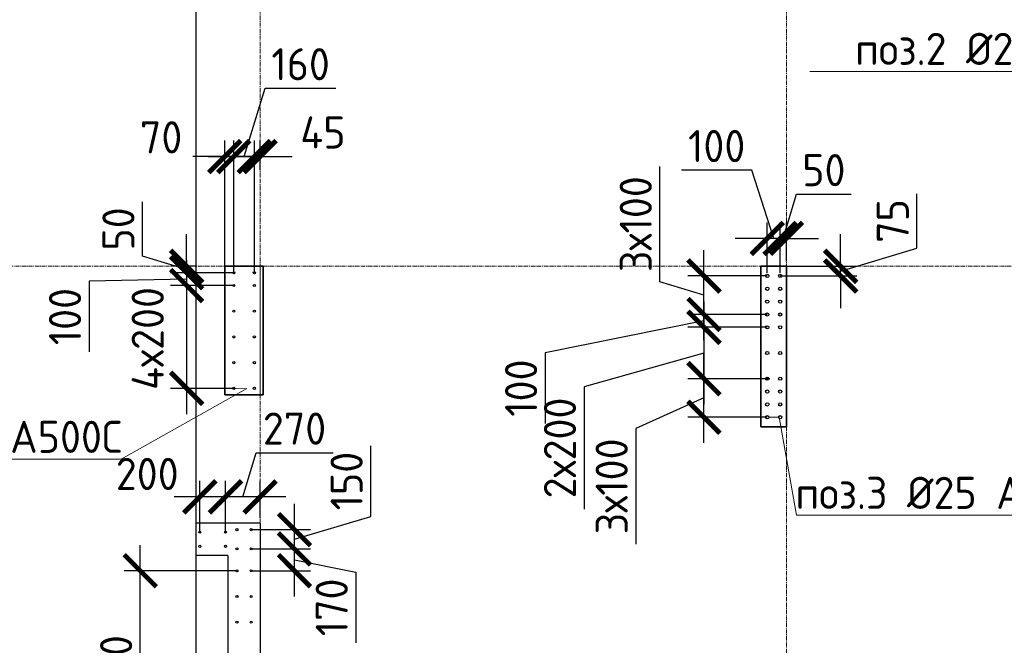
# Model space of a CAD drawing. Header units: millimetres. Extents: x 349531 to 1063351, y -131924 to 96186.
# Tile 188 of 230: x 976137 to 983805, y 38211 to 43081. Entities that reach past the tile are written whole.
import ezdxf
from ezdxf import colors
from ezdxf.entities.mleader import LeaderData, LeaderLine
from ezdxf.math import Vec2, Vec3

# ---------------------------------------------------------------- set-up
doc = ezdxf.new("R2010")
doc.units = ezdxf.units.MM
doc.linetypes.add('______5', pattern=[1100, 800, -100, 100, -100])
doc.linetypes.add('осевая', pattern=[50.8, 31.75, -6.35, 6.35, -6.35])
for name, color, linetype, lineweight in [('0 Фундамент', 5, 'Continuous', 30), ('1 Стены', 3, 'Continuous', 30), ('Конструкции 0.5', 5, 'Continuous', 50), ('Оси', 40, '______5', 18), ('подоснова', 151, 'Continuous', 5), ('РАЗМЕРЫ', 1, 'Continuous', 9), ('СТЕНЫ', 3, 'Continuous', 30)]:
    doc.layers.add(name, color=color, linetype=linetype, lineweight=lineweight)
doc.layers.add('Колонна_ бетон', color=7, linetype='Continuous', lineweight=50, true_color=0xb4b496)
doc.styles.add('GOST-2.304_Type-B', font='GOST_Common.ttf')
doc.dimstyles.new('СПДС', dxfattribs={"dimscale": 100, "dimtxt": 2.5, "dimasz": 2.5, "dimexe": 1.25, "dimexo": 0, "dimtad": 1, "dimdec": 0, "dimtxsty": 'GOST-2.304_Type-B', "dimblk": 'ARCHTICK', "dimcen": 2.5, "dimdle": 2, "dimadec": 0, "dimazin": 2, "dimtfac": 0.75, "dimtdec": 0, "dimtmove": 1, "dimatfit": 3, "dimfxl": 1, "dimtolj": 1, "dimarcsym": 1})

# ---------------------------------------------------------------- blocks, each defined once
blk = doc.blocks.new('_ArchTick')
at = {"color": 0, "linetype": 'ByBlock', "const_width": 0.15}
blk.add_lwpolyline([(-0.5, -0.5), (0.5, 0.5)], dxfattribs=at)
blk = doc.blocks.new('*D69')
at = {"layer": 'DEFPOINTS', "color": 0, "transparency": 16777216}
for p in [(981466.3, 40286.4), (981959.3, 40286.4, -360), (981959.3, 39986.4, -360)]:
    blk.add_point(p, dxfattribs=at)
at = {"layer": 'РАЗМЕРЫ', "color": 0, "lineweight": -2, "transparency": 16777216}
for p, q in [((981466.3, 39786.4), (981466.3, 40486.4)), ((981959.3, 40286.4), (981341.3, 40286.4)), ((981466.3, 40136.4), (980935.1, 39898.2)), ((981959.3, 39986.4), (981341.3, 39986.4)), ((980935.1, 39898.2), (980935.1, 38998.2))]:
    blk.add_line(p, q, dxfattribs=at)
at = {"layer": 'РАЗМЕРЫ', "color": 0, "lineweight": -2, "transparency": 16777216, "xscale": 250, "yscale": 250, "zscale": 250}
for p, rotation in [((981466.3, 40286.4), 90), ((981466.3, 39986.4), 270)]:
    blk.add_blockref('_ArchTick', p, dxfattribs=dict(at, rotation=rotation))
at = {"layer": 'РАЗМЕРЫ', "color": 0, "transparency": 16777216, "insert": (980747.6, 39448.2), "char_height": 250, "attachment_point": 5, "rotation": 90, "style": 'GOST-2.304_Type-B'}
blk.add_mtext('\\A1;3х100', dxfattribs=at)
blk = doc.blocks.new('*D70')
at = {"layer": 'DEFPOINTS', "color": 0, "transparency": 16777216}
for p in [(981466.3, 41086.4), (981959.3, 41086.4, -360), (981959.3, 40786.4, -360)]:
    blk.add_point(p, dxfattribs=at)
at = {"layer": 'РАЗМЕРЫ', "color": 0, "lineweight": -2, "transparency": 16777216}
for p, q in [((981122.6, 41039.5), (981122.6, 41939.5)), ((981466.3, 40586.4), (981466.3, 41286.4)), ((981466.3, 40936.4), (981122.6, 41039.5)), ((981959.3, 41086.4), (981341.3, 41086.4)), ((981959.3, 40786.4), (981341.3, 40786.4))]:
    blk.add_line(p, q, dxfattribs=at)
at = {"layer": 'РАЗМЕРЫ', "color": 0, "lineweight": -2, "transparency": 16777216, "xscale": 250, "yscale": 250, "zscale": 250}
for p, rotation in [((981466.3, 41086.4), 90), ((981466.3, 40786.4), 270)]:
    blk.add_blockref('_ArchTick', p, dxfattribs=dict(at, rotation=rotation))
at = {"layer": 'РАЗМЕРЫ', "color": 0, "transparency": 16777216, "insert": (980935.1, 41489.5), "char_height": 250, "attachment_point": 5, "rotation": 90, "style": 'GOST-2.304_Type-B'}
blk.add_mtext('\\A1;3х100', dxfattribs=at)
blk = doc.blocks.new('*D71')
at = {"layer": 'DEFPOINTS', "color": 0, "transparency": 16777216}
for p in [(981959.3, 40686.4, -360), (981466.3, 40286.4), (981979.3, 40286.4, -360)]:
    blk.add_point(p, dxfattribs=at)
at = {"layer": 'РАЗМЕРЫ', "color": 0, "lineweight": -2, "transparency": 16777216}
for p, q in [((981466.3, 40886.4), (981466.3, 40086.4)), ((981959.3, 40686.4), (981341.3, 40686.4)), ((981466.3, 40486.4), (980532.3, 40222.1)), ((981979.3, 40286.4), (981341.3, 40286.4)), ((980532.3, 40222.1), (980532.3, 39272.1))]:
    blk.add_line(p, q, dxfattribs=at)
at = {"layer": 'РАЗМЕРЫ', "color": 0, "lineweight": -2, "transparency": 16777216, "xscale": 250, "yscale": 250, "zscale": 250}
for p, rotation in [((981466.3, 40686.4), 90), ((981466.3, 40286.4), 270)]:
    blk.add_blockref('_ArchTick', p, dxfattribs=dict(at, rotation=rotation))
at = {"layer": 'РАЗМЕРЫ', "color": 0, "transparency": 16777216, "insert": (980344.8, 39747.1), "char_height": 250, "attachment_point": 5, "rotation": 90, "style": 'GOST-2.304_Type-B'}
blk.add_mtext('\\A1;2х200', dxfattribs=at)
blk = doc.blocks.new('*D72')
at = {"layer": 'DEFPOINTS', "color": 0, "transparency": 16777216}
for p in [(981466.3, 40786.4), (981866.7, 40786.4), (981909.3, 40686.4)]:
    blk.add_point(p, dxfattribs=at)
at = {"layer": 'РАЗМЕРЫ', "color": 0, "lineweight": -2, "transparency": 16777216}
for p, q in [((981466.3, 40786.4), (981466.3, 41036.4)), ((981466.3, 40736.4), (980229.5, 40488.5)), ((981866.7, 40786.4), (981341.3, 40786.4)), ((981466.3, 40686.4), (981466.3, 40786.4)), ((981466.3, 40686.4), (981466.3, 40786.4)), ((981909.3, 40686.4), (981341.3, 40686.4)), ((981466.3, 40686.4), (981466.3, 40436.4)), ((980229.5, 40488.5), (980229.5, 39938.5))]:
    blk.add_line(p, q, dxfattribs=at)
at = {"layer": 'РАЗМЕРЫ', "color": 0, "lineweight": -2, "transparency": 16777216, "xscale": 250, "yscale": 250, "zscale": 250}
for p, rotation in [((981466.3, 40786.4), 270), ((981466.3, 40686.4), 90)]:
    blk.add_blockref('_ArchTick', p, dxfattribs=dict(at, rotation=rotation))
at = {"layer": 'РАЗМЕРЫ', "color": 0, "transparency": 16777216, "insert": (980042, 40213.5), "char_height": 250, "attachment_point": 5, "rotation": 90, "style": 'GOST-2.304_Type-B'}
blk.add_mtext('\\A1;100', dxfattribs=at)
blk = doc.blocks.new('*D73')
at = {"layer": 'DEFPOINTS', "color": 0, "transparency": 16777216}
for p in [(982059.7, 41161.4, -360), (982530.8, 41161.4), (982059.7, 41086.4, -360)]:
    blk.add_point(p, dxfattribs=at)
at = {"layer": 'РАЗМЕРЫ', "color": 0, "lineweight": -2, "transparency": 16777216}
for p, q in [((983124.6, 41302), (983124.6, 41725.9)), ((982530.8, 41161.4), (982530.8, 41411.4)), ((982530.8, 41123.9), (983124.6, 41302)), ((982059.7, 41161.4), (982655.8, 41161.4)), ((982530.8, 41086.4), (982530.8, 41161.4)), ((982530.8, 41086.4), (982530.8, 41161.4)), ((982059.7, 41086.4), (982655.8, 41086.4)), ((982530.8, 41086.4), (982530.8, 40836.4))]:
    blk.add_line(p, q, dxfattribs=at)
at = {"layer": 'РАЗМЕРЫ', "color": 0, "lineweight": -2, "transparency": 16777216, "xscale": 250, "yscale": 250, "zscale": 250}
for p, rotation in [((982530.8, 41161.4), 270), ((982530.8, 41086.4), 90)]:
    blk.add_blockref('_ArchTick', p, dxfattribs=dict(at, rotation=rotation))
at = {"layer": 'РАЗМЕРЫ', "color": 0, "transparency": 16777216, "insert": (982937.1, 41513.9), "char_height": 250, "attachment_point": 5, "rotation": 90, "style": 'GOST-2.304_Type-B'}
blk.add_mtext('\\A1;75', dxfattribs=at)
blk = doc.blocks.new('*D74')
at = {"layer": 'DEFPOINTS', "color": 0, "transparency": 16777216}
for p in [(982059.7, 41378.6), (982109.2, 41199.6), (982059.7, 41111.4)]:
    blk.add_point(p, dxfattribs=at)
at = {"layer": 'РАЗМЕРЫ', "color": 0, "lineweight": -2, "transparency": 16777216}
for p, q in [((982084.4, 41378.6), (982187.6, 41722.3)), ((982187.6, 41722.3), (982612.6, 41722.3)), ((982059.7, 41111.4), (982059.7, 41503.6)), ((982109.2, 41199.6), (982109.2, 41503.6)), ((982059.7, 41378.6), (981809.7, 41378.6)), ((982109.2, 41378.6), (982059.7, 41378.6)), ((982109.2, 41378.6), (982059.7, 41378.6)), ((982109.2, 41378.6), (982359.2, 41378.6))]:
    blk.add_line(p, q, dxfattribs=at)
at = {"layer": 'РАЗМЕРЫ', "color": 0, "lineweight": -2, "transparency": 16777216, "xscale": 250, "yscale": 250, "zscale": 250}
blk.add_blockref('_ArchTick', (982059.7, 41378.6), dxfattribs=at)
at = {"layer": 'РАЗМЕРЫ', "color": 0, "lineweight": -2, "transparency": 16777216, "xscale": 250, "yscale": 250, "zscale": 250, "rotation": 180}
blk.add_blockref('_ArchTick', (982109.2, 41378.6), dxfattribs=at)
at = {"layer": 'РАЗМЕРЫ', "color": 0, "transparency": 16777216, "insert": (982400.1, 41909.8), "char_height": 250, "attachment_point": 5, "style": 'GOST-2.304_Type-B'}
blk.add_mtext('\\A1;50', dxfattribs=at)
blk = doc.blocks.new('_None')
blk = doc.blocks.new('*D250')
at = {"layer": 'DEFPOINTS', "color": 0, "transparency": 16777216}
for p in [(977075.5, 38791.7), (977829.1, 38791.7, -360), (977829.1, 36991.7, -360)]:
    blk.add_point(p, dxfattribs=at)
at = {"layer": 'РАЗМЕРЫ', "color": 0, "lineweight": -2, "transparency": 16777216}
for p, q in [((977075.5, 36791.7), (977075.5, 38991.7)), ((977829.1, 38791.7), (976950.5, 38791.7)), ((977829.1, 36991.7), (976950.5, 36991.7))]:
    blk.add_line(p, q, dxfattribs=at)
at = {"layer": 'РАЗМЕРЫ', "color": 0, "lineweight": -2, "transparency": 16777216, "xscale": 250, "yscale": 250, "zscale": 250}
for p, rotation in [((977075.5, 38791.7), 90), ((977075.5, 36991.7), 270)]:
    blk.add_blockref('_ArchTick', p, dxfattribs=dict(at, rotation=rotation))
at = {"layer": 'РАЗМЕРЫ', "color": 0, "transparency": 16777216, "insert": (976888, 37891.7), "char_height": 250, "attachment_point": 5, "rotation": 90, "style": 'GOST-2.304_Type-B'}
blk.add_mtext('\\A1;9х200', dxfattribs=at)
blk = doc.blocks.new('*D251')
at = {"layer": 'DEFPOINTS', "color": 0, "transparency": 16777216}
for p in [(977939.4, 38961.7, -360), (978276.9, 38961.7), (977939.4, 38791.7, -360)]:
    blk.add_point(p, dxfattribs=at)
at = {"layer": 'РАЗМЕРЫ', "color": 0, "lineweight": -2, "transparency": 16777216}
for p, q in [((978276.9, 38591.7), (978276.9, 39161.7)), ((977939.4, 38961.7), (978401.9, 38961.7)), ((978276.9, 38876.7), (978754.7, 38781.2)), ((977939.4, 38791.7), (978401.9, 38791.7)), ((978754.7, 38781.2), (978754.7, 38231.2))]:
    blk.add_line(p, q, dxfattribs=at)
at = {"layer": 'РАЗМЕРЫ', "color": 0, "lineweight": -2, "transparency": 16777216, "xscale": 250, "yscale": 250, "zscale": 250}
for p, rotation in [((978276.9, 38961.7), 90), ((978276.9, 38791.7), 270)]:
    blk.add_blockref('_ArchTick', p, dxfattribs=dict(at, rotation=rotation))
at = {"layer": 'РАЗМЕРЫ', "color": 0, "transparency": 16777216, "insert": (978567.2, 38506.2), "char_height": 250, "attachment_point": 5, "rotation": 90, "style": 'GOST-2.304_Type-B'}
blk.add_mtext('\\A1;170', dxfattribs=at)
blk = doc.blocks.new('*D252')
at = {"layer": 'DEFPOINTS', "color": 0, "transparency": 16777216}
for p in [(977939.4, 39111.4), (978276.9, 39111.4), (978032.5, 38961.7)]:
    blk.add_point(p, dxfattribs=at)
at = {"layer": 'РАЗМЕРЫ', "color": 0, "lineweight": -2, "transparency": 16777216}
for p, q in [((978870.6, 39214.7), (978870.6, 39764.7)), ((978276.9, 38761.7), (978276.9, 39311.4)), ((978276.9, 39036.5), (978870.6, 39214.7)), ((977939.4, 39111.4), (978401.9, 39111.4)), ((978032.5, 38961.7), (978401.9, 38961.7))]:
    blk.add_line(p, q, dxfattribs=at)
at = {"layer": 'РАЗМЕРЫ', "color": 0, "lineweight": -2, "transparency": 16777216, "xscale": 250, "yscale": 250, "zscale": 250}
for p, rotation in [((978276.9, 39111.4), 90), ((978276.9, 38961.7), 270)]:
    blk.add_blockref('_ArchTick', p, dxfattribs=dict(at, rotation=rotation))
at = {"layer": 'РАЗМЕРЫ', "color": 0, "transparency": 16777216, "insert": (978683.1, 39489.7), "char_height": 250, "attachment_point": 5, "rotation": 90, "style": 'GOST-2.304_Type-B'}
blk.add_mtext('\\A1;150', dxfattribs=at)
blk = doc.blocks.new('*D253')
at = {"layer": 'DEFPOINTS', "color": 0, "transparency": 16777216}
for p in [(977739.6, 39366.6), (978009.2, 39203.2), (977739.6, 39091.7)]:
    blk.add_point(p, dxfattribs=at)
at = {"layer": 'РАЗМЕРЫ', "color": 0, "lineweight": -2, "transparency": 16777216}
for p, q in [((977874.4, 39366.6), (977977.5, 39710.4)), ((977977.5, 39710.4), (978577.5, 39710.4)), ((977739.6, 39091.7), (977739.6, 39491.6)), ((978009.2, 39203.2), (978009.2, 39491.6)), ((978209.2, 39366.6), (977539.6, 39366.6))]:
    blk.add_line(p, q, dxfattribs=at)
at = {"layer": 'РАЗМЕРЫ', "color": 0, "lineweight": -2, "transparency": 16777216, "xscale": 250, "yscale": 250, "zscale": 250, "rotation": 180}
blk.add_blockref('_ArchTick', (977739.6, 39366.6), dxfattribs=at)
at = {"layer": 'РАЗМЕРЫ', "color": 0, "lineweight": -2, "transparency": 16777216, "xscale": 250, "yscale": 250, "zscale": 250}
blk.add_blockref('_ArchTick', (978009.2, 39366.6), dxfattribs=at)
at = {"layer": 'РАЗМЕРЫ', "color": 0, "transparency": 16777216, "insert": (978277.5, 39897.9), "char_height": 250, "attachment_point": 5, "style": 'GOST-2.304_Type-B'}
blk.add_mtext('\\A1;270', dxfattribs=at)
blk = doc.blocks.new('*D254')
at = {"layer": 'DEFPOINTS', "color": 0, "transparency": 16777216}
for p in [(977539.6, 39366.6), (977739.6, 39178.6), (977539.6, 39091.7)]:
    blk.add_point(p, dxfattribs=at)
at = {"layer": 'РАЗМЕРЫ', "color": 0, "lineweight": -2, "transparency": 16777216}
for p, q in [((977539.6, 39091.7), (977539.6, 39491.6)), ((977739.6, 39178.6), (977739.6, 39491.6)), ((977939.6, 39366.6), (977339.6, 39366.6))]:
    blk.add_line(p, q, dxfattribs=at)
at = {"layer": 'РАЗМЕРЫ', "color": 0, "lineweight": -2, "transparency": 16777216, "xscale": 250, "yscale": 250, "zscale": 250, "rotation": 180}
blk.add_blockref('_ArchTick', (977539.6, 39366.6), dxfattribs=at)
at = {"layer": 'РАЗМЕРЫ', "color": 0, "lineweight": -2, "transparency": 16777216, "xscale": 250, "yscale": 250, "zscale": 250}
blk.add_blockref('_ArchTick', (977739.6, 39366.6), dxfattribs=at)
at = {"layer": 'РАЗМЕРЫ', "color": 0, "transparency": 16777216, "insert": (977130.3, 39545.1), "char_height": 250, "attachment_point": 5, "style": 'GOST-2.304_Type-B'}
blk.add_mtext('\\A1;200', dxfattribs=at)
blk = doc.blocks.new('*D337')
at = {"layer": 'DEFPOINTS', "color": 0, "transparency": 16777216}
for p in [(977804, 41111.4, -360), (977437.2, 41011.4), (977804, 41011.4, -360)]:
    blk.add_point(p, dxfattribs=at)
at = {"layer": 'РАЗМЕРЫ', "color": 0, "lineweight": -2, "transparency": 16777216}
for p, q in [((977437.2, 41111.4), (977437.2, 41361.4)), ((977804, 41111.4), (977312.2, 41111.4)), ((977437.2, 41111.4), (977437.2, 41011.4)), ((977437.2, 41111.4), (977437.2, 41011.4)), ((977437.2, 41061.4), (976677.5, 41044.7)), ((976677.5, 41044.7), (976677.5, 40494.7)), ((977804, 41011.4), (977312.2, 41011.4)), ((977437.2, 41011.4), (977437.2, 40761.4))]:
    blk.add_line(p, q, dxfattribs=at)
at = {"layer": 'РАЗМЕРЫ', "color": 0, "lineweight": -2, "transparency": 16777216, "xscale": 250, "yscale": 250, "zscale": 250}
for p, rotation in [((977437.2, 41111.4), 270), ((977437.2, 41011.4), 90)]:
    blk.add_blockref('_ArchTick', p, dxfattribs=dict(at, rotation=rotation))
at = {"layer": 'РАЗМЕРЫ', "color": 0, "transparency": 16777216, "insert": (976490, 40769.7), "char_height": 250, "attachment_point": 5, "rotation": 90, "style": 'GOST-2.304_Type-B'}
blk.add_mtext('\\A1;100', dxfattribs=at)
blk = doc.blocks.new('*D338')
at = {"layer": 'DEFPOINTS', "color": 0, "transparency": 16777216}
for p in [(977804, 41011.4, -360), (977437.2, 40211.4), (977804, 40211.4, -360)]:
    blk.add_point(p, dxfattribs=at)
at = {"layer": 'РАЗМЕРЫ', "color": 0, "lineweight": -2, "transparency": 16777216}
for p, q in [((977437.2, 41211.4), (977437.2, 40011.4)), ((977804, 41011.4), (977312.2, 41011.4)), ((977804, 40211.4), (977312.2, 40211.4))]:
    blk.add_line(p, q, dxfattribs=at)
at = {"layer": 'РАЗМЕРЫ', "color": 0, "lineweight": -2, "transparency": 16777216, "xscale": 250, "yscale": 250, "zscale": 250}
for p, rotation in [((977437.2, 41011.4), 90), ((977437.2, 40211.4), 270)]:
    blk.add_blockref('_ArchTick', p, dxfattribs=dict(at, rotation=rotation))
at = {"layer": 'РАЗМЕРЫ', "color": 0, "transparency": 16777216, "insert": (977134, 40599.2), "char_height": 250, "attachment_point": 5, "rotation": 90, "style": 'GOST-2.304_Type-B'}
blk.add_mtext('\\A1;4х200', dxfattribs=at)
blk = doc.blocks.new('*D335')
at = {"layer": 'DEFPOINTS', "color": 0, "transparency": 16777216}
for p in [(977804, 42015.5), (977734.3, 41161.4, -360), (977804, 41111.4)]:
    blk.add_point(p, dxfattribs=at)
at = {"layer": 'РАЗМЕРЫ', "color": 0, "lineweight": -2, "transparency": 16777216}
for p, q in [((977734.3, 41161.4), (977734.3, 42140.5)), ((977804, 41111.4), (977804, 42140.5)), ((977734.3, 42015.5), (977484.3, 42015.5)), ((977734.3, 42015.5), (977804, 42015.5)), ((977804, 42015.5), (978054, 42015.5))]:
    blk.add_line(p, q, dxfattribs=at)
at = {"layer": 'РАЗМЕРЫ', "color": 0, "lineweight": -2, "transparency": 16777216, "xscale": 250, "yscale": 250, "zscale": 250}
blk.add_blockref('_ArchTick', (977734.3, 42015.5), dxfattribs=at)
at = {"layer": 'РАЗМЕРЫ', "color": 0, "lineweight": -2, "transparency": 16777216, "xscale": 250, "yscale": 250, "zscale": 250, "rotation": 180}
blk.add_blockref('_ArchTick', (977804, 42015.5), dxfattribs=at)
at = {"layer": 'РАЗМЕРЫ', "color": 0, "transparency": 16777216, "insert": (977238.2, 42165.3), "char_height": 250, "attachment_point": 5, "style": 'GOST-2.304_Type-B'}
blk.add_mtext('\\A1;70', dxfattribs=at)
blk = doc.blocks.new('*D336')
at = {"layer": 'DEFPOINTS', "color": 0, "transparency": 16777216}
for p in [(977964.4, 42015.5), (977804, 41286.3), (977964.4, 41111.4, -360)]:
    blk.add_point(p, dxfattribs=at)
at = {"layer": 'РАЗМЕРЫ', "color": 0, "lineweight": -2, "transparency": 16777216}
for p, q in [((977884.2, 42015.5), (978049.8, 42547)), ((978049.8, 42547), (978599.8, 42547)), ((977804, 41286.3), (977804, 42140.5)), ((977964.4, 41111.4), (977964.4, 42140.5)), ((977604, 42015.5), (978164.4, 42015.5))]:
    blk.add_line(p, q, dxfattribs=at)
at = {"layer": 'РАЗМЕРЫ', "color": 0, "lineweight": -2, "transparency": 16777216, "xscale": 250, "yscale": 250, "zscale": 250, "rotation": 180}
blk.add_blockref('_ArchTick', (977804, 42015.5), dxfattribs=at)
at = {"layer": 'РАЗМЕРЫ', "color": 0, "lineweight": -2, "transparency": 16777216, "xscale": 250, "yscale": 250, "zscale": 250}
blk.add_blockref('_ArchTick', (977964.4, 42015.5), dxfattribs=at)
at = {"layer": 'РАЗМЕРЫ', "color": 0, "transparency": 16777216, "insert": (978324.8, 42734.5), "char_height": 250, "attachment_point": 5, "style": 'GOST-2.304_Type-B'}
blk.add_mtext('\\A1;160', dxfattribs=at)
blk = doc.blocks.new('*D424')
at = {"layer": 'DEFPOINTS', "color": 0, "transparency": 16777216}
for p in [(981959.3, 41378.6), (981959.3, 41111.4, -360), (982059.7, 41111.4)]:
    blk.add_point(p, dxfattribs=at)
at = {"layer": 'РАЗМЕРЫ', "color": 0, "lineweight": -2, "transparency": 16777216}
for p, q in [((981840.3, 41909.8), (981290.3, 41909.8)), ((982009.5, 41378.6), (981840.3, 41909.8)), ((981959.3, 41111.4), (981959.3, 41503.6)), ((982059.7, 41111.4), (982059.7, 41503.6)), ((981959.3, 41378.6), (981709.3, 41378.6)), ((982059.7, 41378.6), (981959.3, 41378.6)), ((982059.7, 41378.6), (981959.3, 41378.6)), ((982059.7, 41378.6), (982309.7, 41378.6))]:
    blk.add_line(p, q, dxfattribs=at)
at = {"layer": 'РАЗМЕРЫ', "color": 0, "lineweight": -2, "transparency": 16777216, "xscale": 250, "yscale": 250, "zscale": 250}
blk.add_blockref('_ArchTick', (981959.3, 41378.6), dxfattribs=at)
at = {"layer": 'РАЗМЕРЫ', "color": 0, "lineweight": -2, "transparency": 16777216, "xscale": 250, "yscale": 250, "zscale": 250, "rotation": 180}
blk.add_blockref('_ArchTick', (982059.7, 41378.6), dxfattribs=at)
at = {"layer": 'РАЗМЕРЫ', "color": 0, "transparency": 16777216, "insert": (981565.3, 42097.3), "char_height": 250, "attachment_point": 5, "style": 'GOST-2.304_Type-B'}
blk.add_mtext('\\A1;100', dxfattribs=at)
blk = doc.blocks.new('оси2')
at = {"layer": 'Оси', "color": 16, "linetype": 'осевая', "lineweight": 0, "transparency": 33554687}
for p, q in [((983645.5, 5465.4), (983645.8, -20755.1)), ((987745.5, 5465.4), (987745.5, -20739.3)), ((979200, -9792.9), (1032582.1, -9792.9))]:
    blk.add_line(p, q, dxfattribs=at)
blk = doc.blocks.new('стены техподполья')
at = {"layer": 'Колонна_ бетон', "color": 180, "linetype": 'Continuous', "lineweight": 35, "transparency": 33554687}
for p, q in [((456660.8, -12143.6), (456660.8, -12143.6)), ((456660.8, -12143.6), (456960.8, -12143.6)), ((456660.8, -13143.6), (456660.8, -12143.6)), ((456960.8, -12143.6), (456960.8, -12143.6)), ((456960.8, -13143.6), (456960.8, -12143.6)), ((460835.8, -12143.6), (460835.8, -12143.6)), ((460835.8, -13393.6), (460835.8, -12143.6)), ((460835.8, -12143.6), (461035.8, -12143.6)), ((461035.8, -12143.6), (461035.8, -12143.6)), ((461035.8, -13393.6), (461035.8, -12143.6)), ((456660.8, -13143.6), (456660.8, -13143.6)), ((456660.8, -13143.6), (456960.8, -13143.6)), ((456960.8, -13143.6), (456960.8, -13143.6)), ((460835.8, -13393.6), (460835.8, -13393.6)), ((460835.8, -13393.6), (461035.8, -13393.6)), ((461035.8, -13393.6), (461035.8, -13393.6))]:
    blk.add_line(p, q, dxfattribs=at)
at = {"layer": 'СТЕНЫ', "linetype": 'Continuous', "transparency": 33554687}
for p, q in [((456935.8, -14143.6), (456435.8, -14143.6)), ((456435.8, -14143.6), (456435.8, -14143.6)), ((456435.8, -14143.6), (456435.8, -14393.6)), ((456935.8, -14143.6), (456935.8, -17043.6)), ((456935.8, -14143.6), (456935.8, -14143.6)), ((456685.8, -14393.6), (456435.8, -14393.6)), ((456435.8, -14393.6), (456435.8, -14393.6)), ((456685.8, -14393.6), (456685.8, -17293.6)), ((456685.8, -14393.6), (456685.8, -14393.6))]:
    blk.add_line(p, q, dxfattribs=at)
blk = doc.blocks.new('*D502')
at = {"layer": 'DEFPOINTS', "color": 0, "transparency": 16777216}
for p in [(977437.2, 41161.4), (977509.3, 41161.4, -360), (977804, 41111.4, -360)]:
    blk.add_point(p, dxfattribs=at)
at = {"layer": 'РАЗМЕРЫ', "color": 0, "lineweight": -2, "transparency": 16777216}
for p, q in [((977093.5, 41239.5), (977093.5, 41664.5)), ((977437.2, 41161.4), (977437.2, 41411.4)), ((977437.2, 41136.4), (977093.5, 41239.5)), ((977509.3, 41161.4), (977312.2, 41161.4)), ((977804, 41111.4), (977312.2, 41111.4)), ((977437.2, 41111.4), (977437.2, 41161.4)), ((977437.2, 41111.4), (977437.2, 41161.4)), ((977437.2, 41111.4), (977437.2, 40861.4))]:
    blk.add_line(p, q, dxfattribs=at)
at = {"layer": 'РАЗМЕРЫ', "color": 0, "lineweight": -2, "transparency": 16777216, "xscale": 250, "yscale": 250, "zscale": 250}
for p, rotation in [((977437.2, 41161.4), 270), ((977437.2, 41111.4), 90)]:
    blk.add_blockref('_ArchTick', p, dxfattribs=dict(at, rotation=rotation))
at = {"layer": 'РАЗМЕРЫ', "color": 0, "transparency": 16777216, "insert": (976906, 41452), "char_height": 250, "attachment_point": 5, "rotation": 90, "style": 'GOST-2.304_Type-B'}
blk.add_mtext('\\A1;50', dxfattribs=at)
blk = doc.blocks.new('*D503')
at = {"layer": 'DEFPOINTS', "color": 0, "transparency": 16777216}
for p in [(978009.5, 42015.5), (978009.5, 41911.6, -360), (977964.4, 41111.4, -360)]:
    blk.add_point(p, dxfattribs=at)
at = {"layer": 'РАЗМЕРЫ', "color": 0, "lineweight": -2, "transparency": 16777216}
for p, q in [((977964.4, 41111.4), (977964.4, 42140.5)), ((978009.5, 41911.6), (978009.5, 42140.5)), ((977964.4, 42015.5), (977714.4, 42015.5)), ((977964.4, 42015.5), (978009.5, 42015.5)), ((978009.5, 42015.5), (978259.5, 42015.5))]:
    blk.add_line(p, q, dxfattribs=at)
at = {"layer": 'РАЗМЕРЫ', "color": 0, "lineweight": -2, "transparency": 16777216, "xscale": 250, "yscale": 250, "zscale": 250}
blk.add_blockref('_ArchTick', (977964.4, 42015.5), dxfattribs=at)
at = {"layer": 'РАЗМЕРЫ', "color": 0, "lineweight": -2, "transparency": 16777216, "xscale": 250, "yscale": 250, "zscale": 250, "rotation": 180}
blk.add_blockref('_ArchTick', (978009.5, 42015.5), dxfattribs=at)
at = {"layer": 'РАЗМЕРЫ', "color": 0, "transparency": 16777216, "insert": (978498.6, 42203), "char_height": 250, "attachment_point": 5, "style": 'GOST-2.304_Type-B'}
blk.add_mtext('\\A1;45', dxfattribs=at)

msp = doc.modelspace()

# ---------------------------------------------------------------- linework, layer by layer
at = {"layer": '0 Фундамент'}
msp.add_lwpolyline([(977509.3, 53161.4), (977509.3, 35761.4)], dxfattribs=at)
at = {"layer": '1 Стены', "color": 252, "lineweight": 0, "true_color": 0x939598}
for p, q in [((977759.2, 41161.4, -360), (978009.2, 41161.4, -360)), ((978009.2, 41161.4, -360), (978009.2, 40161.4, -360)), ((981909.3, 39911.4, -360), (981909.3, 41161.4, -360)), ((981909.3, 39911.4, -360), (981909.3, 41161.4, -360)), ((981909.3, 41161.4, -360), (982109.3, 41161.4, -360)), ((981909.3, 41161.4, -360), (982109.3, 41161.4, -360)), ((982109.3, 41161.4, -360), (982109.3, 39911.4, -360)), ((978009.2, 40161.4, -360), (977759.2, 40161.4, -360)), ((982109.3, 39911.4, -360), (981909.3, 39911.4, -360)), ((982109.3, 39911.4, -360), (981909.3, 39911.4, -360))]:
    msp.add_line(p, q, dxfattribs=at)
at = {"layer": 'РАЗМЕРЫ', "color": 2, "linetype": 'Continuous', "lineweight": 30}
for centre in [(977804, 41111.4, -360), (977964.4, 41111.4, -360), (977804, 41011.4, -360), (977964.4, 41011.4, -360), (977804, 40811.4, -360), (977964.4, 40811.4, -360), (977804, 40611.4, -360), (977964.4, 40611.4, -360), (977804, 40411.4, -360), (977964.4, 40411.4, -360), (977804, 40211.4, -360), (977964.4, 40211.4, -360)]:
    msp.add_circle(centre, 8, dxfattribs=at)
at = {"layer": 'РАЗМЕРЫ', "color": 1, "linetype": 'Continuous', "lineweight": 30}
for centre in [(981959.3, 41086.4, -360), (982059.7, 41086.4, -360), (981959.3, 40986.4, -360), (982059.7, 40986.4, -360), (981959.3, 40886.4, -360), (982059.7, 40886.4, -360), (981959.3, 40786.4, -360), (982059.7, 40786.4, -360), (981959.3, 40686.4, -360), (982059.7, 40686.4, -360), (981959.3, 40486.4, -360), (982059.7, 40486.4, -360), (981959.3, 40286.4, -360), (982059.7, 40286.4, -360), (981959.3, 40186.4, -360), (982059.7, 40186.4, -360), (981959.3, 40086.4, -360), (982059.7, 40086.4, -360), (981959.3, 39986.4, -360), (982059.7, 39986.4, -360)]:
    msp.add_circle(centre, 12.5, dxfattribs=at)
at = {"layer": 'РАЗМЕРЫ', "color": 3, "linetype": 'Continuous', "lineweight": 30}
for centre in [(977829.1, 39111.4), (977939.4, 39111.4), (977539.6, 39091.7), (977739.6, 39091.7), (977539.6, 38981.4), (977739.6, 38981.4), (977829.1, 38961.7, -360), (977939.4, 38961.7, -360), (977829.1, 38791.7, -360), (977939.4, 38791.7, -360), (977829.1, 38591.7, -360), (977939.4, 38591.7, -360), (977829.1, 38391.7, -360), (977939.4, 38391.7, -360)]:
    msp.add_circle(centre, 8, dxfattribs=at)

# ---------------------------------------------------------------- block references
at = {"layer": 'Конструкции 0.5'}
msp.add_blockref('стены техподполья', (521073.4, 53304.9, 360), dxfattribs=at)
at = {"layer": 'РАЗМЕРЫ'}
msp.add_blockref('оси2', (-5636.2, 50954.2, -360), dxfattribs=at)

# ---------------------------------------------------------------- dimensions: what is measured, and where the dimension line sits
for base, p1, p2, angle, picture, middle in [((977964.4, 42015.5), (977804, 41286.3), (977964.4, 41111.4, -360), 180, '*D336', (978112.3, 42547)), ((978009.5, 42015.5), (977964.4, 41111.4, -360), (978009.5, 41911.6, -360), 180, '*D503', (978498.6, 42015.5)), ((977804, 42015.5), (977734.3, 41161.4, -360), (977804, 41111.4), 180, '*D335', (977238.2, 41977.8)), ((977437.2, 41011.4), (977804, 41111.4, -360), (977804, 41011.4, -360), 90, '*D337', (976677.5, 40982.2)), ((981466.3, 40786.4), (981909.3, 40686.4), (981866.7, 40786.4), 90, '*D72', (980229.5, 40426)), ((978276.9, 38961.7), (977939.4, 38791.7, -360), (977939.4, 38961.7, -360), 90, '*D251', (978754.7, 38718.7))]:
    dim = msp.add_linear_dim(base=base, p1=p1, p2=p2, angle=angle, dimstyle='СПДС', dxfattribs=at)
    dim.commit()
    dim.dimension.update_dxf_attribs({"geometry": picture, "text_midpoint": middle, "dimtype": 160})
for base, p1, p2, picture, middle in [((981959.3, 41378.6), (982059.7, 41111.4), (981959.3, 41111.4, -360), '*D424', (981777.8, 41909.8)), ((977539.6, 39366.6), (977739.6, 39178.6), (977539.6, 39091.7), '*D254', (977130.3, 39357.6))]:
    dim = msp.add_linear_dim(base=base, p1=p1, p2=p2, dimstyle='СПДС', dxfattribs=at)
    dim.commit()
    dim.dimension.update_dxf_attribs({"geometry": picture, "text_midpoint": middle, "dimtype": 160})
for base, p1, p2, picture, middle in [((982059.6905, 41378.5691), (982109.1964, 41199.6465), (982059.6905, 41111.3617), '*D74', (982250.0685, 41909.8191)), ((977739.6, 39366.6), (978009.2, 39203.2), (977739.6, 39091.7), '*D253', (978040, 39897.9))]:
    dim = msp.add_linear_dim(base=base, p1=p1, p2=p2, dimstyle='СПДС', dxfattribs=at)
    dim.commit()
    dim.dimension.update_dxf_attribs({"geometry": picture, "text_midpoint": middle})
for base, p1, p2, text, picture, middle in [((981466.3, 41086.4), (981959.3, 40786.4, -360), (981959.3, 41086.4, -360), '3х100', '*D70', (980935.1, 41102)), ((977075.5, 38791.7), (977829.1, 36991.7, -360), (977829.1, 38791.7, -360), '9х200', '*D250', (976888, 37891.7))]:
    dim = msp.add_linear_dim(base=base, p1=p1, p2=p2, angle=90, text=text, dimstyle='СПДС', dxfattribs=at)
    dim.commit()
    dim.dimension.update_dxf_attribs({"geometry": picture, "text_midpoint": middle})
for base, p1, p2, picture, middle in [((982530.8, 41161.4), (982059.7, 41086.4, -360), (982059.7, 41161.4, -360), '*D73', (982937.1, 41364.5)), ((977437.2, 41161.4), (977804, 41111.4, -360), (977509.3, 41161.4, -360), '*D502', (976906, 41302)), ((978276.9, 39111.4), (978032.5, 38961.7), (977939.4, 39111.4), '*D252', (978683.1, 39277.2))]:
    dim = msp.add_linear_dim(base=base, p1=p1, p2=p2, angle=90, dimstyle='СПДС', dxfattribs=at)
    dim.commit()
    dim.dimension.update_dxf_attribs({"geometry": picture, "text_midpoint": middle})
for base, p1, p2, text, picture, middle in [((977437.2, 40211.4), (977804, 41011.4, -360), (977804, 40211.4, -360), '4х200', '*D338', (977321.5, 40599.2)), ((981466.3, 40286.4), (981959.3, 40686.4, -360), (981979.3, 40286.4, -360), '2х200', '*D71', (980532.3, 40159.6)), ((981466.3, 40286.4), (981959.3, 39986.4, -360), (981959.3, 40286.4, -360), '3х100', '*D69', (980935.1, 39835.7))]:
    dim = msp.add_linear_dim(base=base, p1=p1, p2=p2, angle=90, text=text, dimstyle='СПДС', dxfattribs=at)
    dim.commit()
    dim.dimension.update_dxf_attribs({"geometry": picture, "text_midpoint": middle, "dimtype": 160})

# ---------------------------------------------------------------- leaders
at = {"layer": 'подоснова', "color": 4, "ltscale": 0.3}
ml = msp.add_multileader_mtext('Standard', dxfattribs=at)
ml.set_content('{\\C2;поз.2 %%C20 А500С }', color=4, style='GOST-2.304_Type-B')
ml.set_leader_properties(color=256, linetype='ByLayer', lineweight=15)
ml.set_arrow_properties(name='NONE')
ml.build(insert=Vec2(0, 0))
ml.multileader.update_dxf_attribs({"text_left_attachment_type": 6, "text_right_attachment_type": 6, "dogleg_length": 0.1, "arrow_head_size": 18})
ctx = ml.context
ctx.base_point, ctx.char_height, ctx.arrow_head_size, ctx.landing_gap_size, ctx.plane_origin = Vec3(982643.1, 42678.8), 250, 18, 20, Vec3(990137.6, 43639.7)
ctx.left_attachment, ctx.right_attachment, ctx.text_align_type = 6, 6, 1
notes = []
notes.append((ctx, [(0, (1, 1, 0), (985066.9, 42678.8), (-1, 0), 0.1, [(1, [(985110.6, 41083.8), (985109.4, 41023.4)], 0, [])])]))
ctx.mtext.insert, ctx.mtext.width, ctx.mtext.alignment, ctx.mtext.flow_direction = Vec3(983855, 42978.8), 4075.871, 2, 5
ml = msp.add_multileader_mtext('Standard', dxfattribs=at)
ml.set_content('{\\C2;поз.1 %%C16 А500С }', color=4, style='GOST-2.304_Type-B')
ml.set_leader_properties(color=256, linetype='ByLayer', lineweight=15)
ml.set_arrow_properties(name='NONE')
ml.build(insert=Vec2(0, 0))
ml.multileader.update_dxf_attribs({"text_left_attachment_type": 6, "text_right_attachment_type": 6, "dogleg_length": 0.1, "arrow_head_size": 18})
ctx = ml.context
ctx.base_point, ctx.char_height, ctx.arrow_head_size, ctx.landing_gap_size, ctx.plane_origin = Vec3(974602.9, 39659), 250, 18, 20, Vec3(982298.2, 41143.2)
ctx.left_attachment, ctx.right_attachment, ctx.text_align_type = 6, 6, 1
notes.append((ctx, [(0, (1, 1, 0), (976926.7, 39659), (-1, 0), 0.1, [(1, [(977804, 40207.2), (977907.1, 40209.7)], 0, [])])]))
ctx.mtext.insert, ctx.mtext.width, ctx.mtext.alignment, ctx.mtext.flow_direction = Vec3(975764.7, 39959), 4075.871, 2, 5
ml = msp.add_multileader_mtext('Standard', dxfattribs=at)
ml.set_content('{\\C2;поз.3 %%C25 А500С }', color=4, style='GOST-2.304_Type-B')
ml.set_leader_properties(color=256, linetype='ByLayer', lineweight=15)
ml.set_arrow_properties(name='NONE')
ml.build(insert=Vec2(0, 0))
ml.multileader.update_dxf_attribs({"text_left_attachment_type": 6, "text_right_attachment_type": 6, "dogleg_length": 0.1, "arrow_head_size": 18})
ctx = ml.context
ctx.base_point, ctx.char_height, ctx.arrow_head_size, ctx.landing_gap_size, ctx.plane_origin = Vec3(982186.2, 39222.9), 250, 18, 20, Vec3(987225.9, 39241.6)
ctx.left_attachment, ctx.right_attachment, ctx.text_align_type = 6, 6, 1
notes.append((ctx, [(1, (1, 1, 0), (982186.1, 39222.9), (1, 0), 0.1, [(1, [(981979.3, 39986.4), (982052.2, 39986.9)], 0, [])])]))
ctx.mtext.insert, ctx.mtext.width, ctx.mtext.alignment, ctx.mtext.flow_direction = Vec3(983398.1, 39522.9), 4075.871, 2, 5
for ctx, leaders in notes:
    for number, flags, end, landing, length, lines in leaders:
        leader = LeaderData()
        leader.index, (leader.has_last_leader_line, leader.has_dogleg_vector, leader.attachment_direction) = number, flags
        leader.last_leader_point, leader.dogleg_vector, leader.dogleg_length = Vec3(end), Vec3(landing), length
        for number, points, colour, breaks in lines:
            line = LeaderLine()
            line.index, line.vertices, line.color, line.breaks = number, Vec3.list(points), colors.encode_raw_color(colour), breaks
            leader.lines.append(line)
        ctx.leaders.append(leader)

doc.saveas('drawing.dxf')
